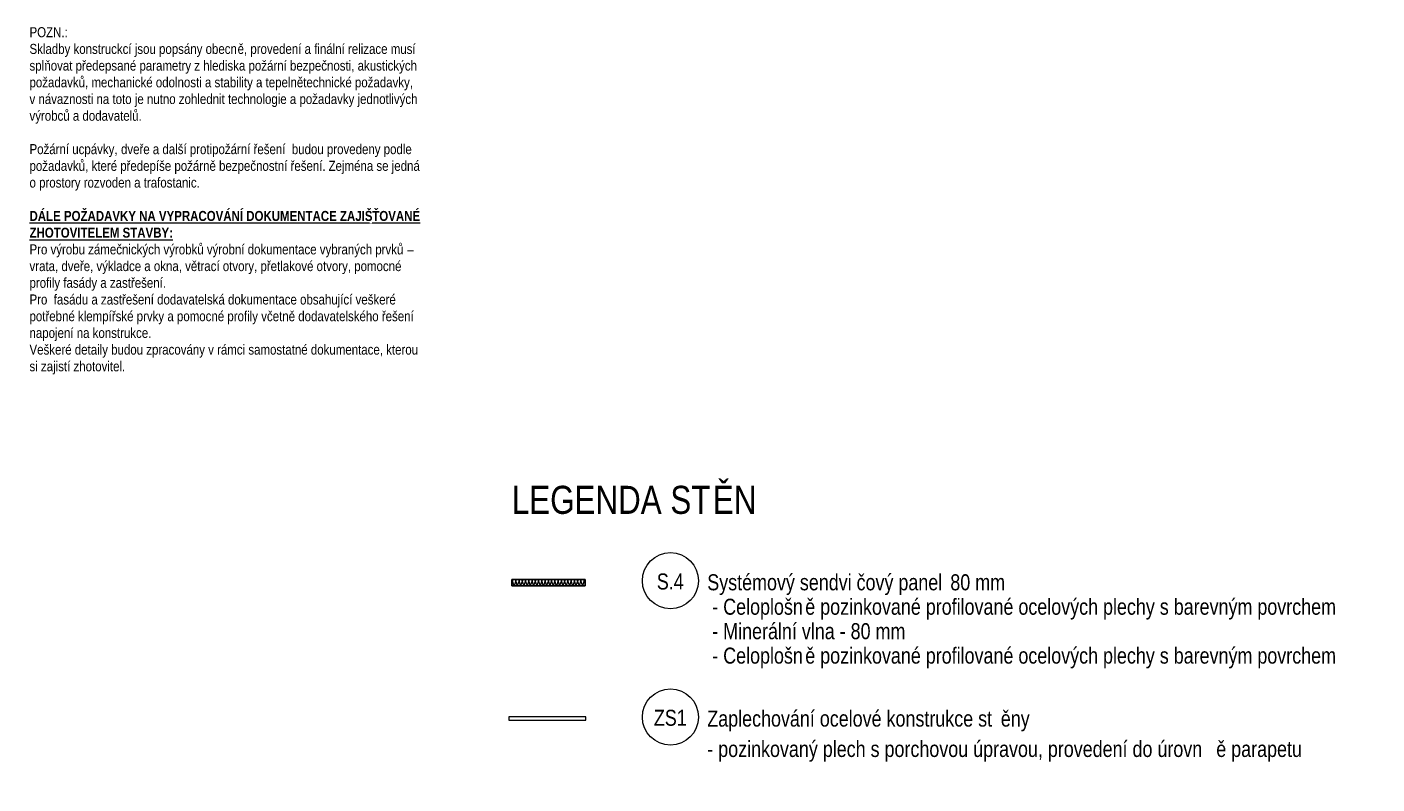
# Model space of a CAD drawing. Header units: millimetres. Extents: x 904 to 73698, y -5904 to 34585.
# Tile 1 of 12: x 904 to 17745, y -5904 to 3537. Entities that reach past the tile are written whole.
import ezdxf

# ---------------------------------------------------------------- set-up
doc = ezdxf.new("R2010")
doc.units = ezdxf.units.MM
for name, color, linetype, lineweight in [('CA_POHHRA18', 9, 'Continuous', 9), ('CA_POHHRA25', 7, 'Continuous', 9), ('CA_REZY', 1, 'Continuous', 25), ('CA_SRAFY', 9, 'Continuous', 25), ('CA_TEXT25', 7, 'Continuous', 9)]:
    doc.layers.add(name, color=color, linetype=linetype, lineweight=lineweight)
doc.styles.add('Arial', font='arial.ttf', dxfattribs={"width": 0.8, "height": 350})
doc.styles.add('Arial Narrow', font='ARIALN.TTF', dxfattribs={"height": 125})
doc.styles.add('Arial Narrow_B', font='ARIALNB.TTF', dxfattribs={"height": 125})
doc.styles.add('Arial_1', font='arial.ttf', dxfattribs={"width": 0.8, "height": 200})

# ---------------------------------------------------------------- blocks, each defined once
blk = doc.blocks.new('Family - ___-2572160-LEGENDA STĚN - ETAPA2 - V8')
at = {"layer": 'CA_SRAFY', "lineweight": 9}
h = blk.add_hatch(dxfattribs=at)
h.set_pattern_fill('FP_1', color=256, angle=-198.43, style=0, pattern_type=2)
h.set_pattern_definition([(341.57, (4.338, -3357.768), (40.64254, 0.0032), [6.096, -283.058, 32.106, 0]), (198.43, (14.498, -3357.768), (40.64254, -0.0032), [6.096, -283.058, 31.648, 0]), (288.43, (4.338, -3357.768), (-20.31297, 101.60858), [96.368, -224.892]), (251.57, (14.498, -3357.768), (-20.31297, -101.60858), [96.368, -224.892])])
h.paths.add_polyline_path([(-448, -3433), (467, -3433), (467, -3353), (-448, -3353)])
at = {"layer": 'CA_REZY'}
for p, q in [((467, -3353), (-448, -3353)), ((-448, -3353), (-448, -3433)), ((467, -3433), (467, -3353)), ((-448, -3433), (467, -3433))]:
    blk.add_line(p, q, dxfattribs=at)
blk = doc.blocks.new('HP_Bublina_obecná_03 - HP_Bublina_obecná_03-434123-LEGENDA STĚN - ETAPA2 - V8')
at = {"layer": 'CA_TEXT25'}
blk.add_circle((1531, -3369), 350, dxfattribs=at)

msp = doc.modelspace()

# ---------------------------------------------------------------- linework, layer by layer
at = {"layer": 'CA_POHHRA18'}
for p, q in [((7876.1, -5068.5), (6916.1, -5068.5)), ((6916.1, -5068.5), (6916.1, -5108.5)), ((6916.1, -5108.5), (7876.1, -5108.5)), ((7876.1, -5108.5), (7876.1, -5068.5))]:
    msp.add_line(p, q, dxfattribs=at)

# ---------------------------------------------------------------- block references
at = {"layer": 'CA_POHHRA25', "lineweight": 13}
msp.add_blockref('Family - ___-2572160-LEGENDA STĚN - ETAPA2 - V8', (7399.8, 0), dxfattribs=at)
at = {"layer": 'CA_TEXT25'}
for p in [(7399.8, 0), (7399.8, -1700)]:
    msp.add_blockref('HP_Bublina_obecná_03 - HP_Bublina_obecná_03-434123-LEGENDA STĚN - ETAPA2 - V8', p, dxfattribs=at)

# ---------------------------------------------------------------- texts
at = {"layer": 'CA_TEXT25', "attachment_point": 1, "bg_fill": 3, "box_fill_scale": 1.25, "bg_fill_color": 256, "bg_fill_true_color": 13158600, "bg_fill_transparency": 0}
for s, insert, char_height, width, style in [('POZN.:', (935, 3535), 125, 581.223, 'Arial Narrow'), ('řešení  budou provedeny podle ', (3729.7, 2076.5), 125, 2437.13, 'Arial Narrow'), (' dveře', (2036.4, 2076.5), 125, 481.012, 'Arial Narrow'), ('LEGENDA ST', (6952, -2185.2), 350, 3039.999, 'Arial')]:
    msp.add_mtext(s, dxfattribs=dict(at, insert=insert, char_height=char_height, width=width, style=style))
at = {"layer": 'CA_TEXT25', "char_height": 200, "attachment_point": 1, "style": 'Arial_1'}
for s, insert, width in [('S.4', (8760.9, -3278.4), 416.877), ('Systémový sendvi', (9390.4, -3288.7), 2257.552), ('čový panel ', (11253.1, -3288.7), 1417.383), ('80 mm', (12422.6, -3288.7), 846.582), ('ě pozinkované profilované ocelových plechy s barevným povrchem ', (10612.8, -3593.5), 8350.377), (' - Celoplošn', (9390.4, -3593.5), 1481.518), (' - Minerální vlna - 80 mm', (9390.4, -3898.3), 3065.653), ('ě pozinkované profilované ocelových plechy s barevným povrchem ', (10612.8, -4203.1), 8350.377), (' - Celoplošn', (9390.4, -4203.1), 1481.518), ('ZS1', (8724.1, -4978.4), 506.666), ('Zaplechování ocelové konstrukce st', (9390.4, -4988.7), 4438.142), ('ěny ', (13052.3, -4988.7), 519.494), ('- pozinkovaný plech s porchovou úpravou, provedení do úrovn', (9390.4, -5367.5), 7696.2), ('ě parapetu ', (15740.4, -5367.5), 1398.143)]:
    msp.add_mtext(s, dxfattribs=dict(at, insert=insert, width=width))

# ---------------------------------------------------------------- next in the draw order: texts
at = {"layer": 'CA_TEXT25', "attachment_point": 1, "bg_fill": 3, "box_fill_scale": 1.25, "bg_fill_color": 256, "bg_fill_true_color": 13158600, "bg_fill_transparency": 0}
for s, insert, char_height, width, style in [('Skladby konstruckcí jsou popsány obecn', (935, 3326.6), 125, 3146.623, 'Arial Narrow'), (' a další protipožární ', (2433.2, 2076.5), 125, 1571.307, 'Arial Narrow'), ('ĚN', (9460.3, -2185.2), 350, 667.004, 'Arial')]:
    msp.add_mtext(s, dxfattribs=dict(at, insert=insert, char_height=char_height, width=width, style=style))

# ---------------------------------------------------------------- next in the draw order: texts
at = {"layer": 'CA_TEXT25', "char_height": 125, "attachment_point": 1, "style": 'Arial Narrow', "bg_fill": 3, "box_fill_scale": 1.25, "bg_fill_color": 256, "bg_fill_true_color": 13158600, "bg_fill_transparency": 0}
for s, insert, width in [('ě, ', (3531.3, 3326.6), 192.405), ('spl', (935, 3118.3), 224.472)]:
    msp.add_mtext(s, dxfattribs=dict(at, insert=insert, width=width))

# ---------------------------------------------------------------- next in the draw order: texts
at = {"layer": 'CA_TEXT25', "insert": (3690, 3326.6), "char_height": 125, "width": 2549.366, "attachment_point": 1, "style": 'Arial Narrow', "bg_fill": 3, "box_fill_scale": 1.25, "bg_fill_color": 256, "bg_fill_true_color": 13158600, "bg_fill_transparency": 0}
msp.add_mtext('provedení a finální relizace musí ', dxfattribs=at)

# ---------------------------------------------------------------- next in the draw order: texts
at = {"layer": 'CA_TEXT25', "insert": (1120.2, 3118.3), "char_height": 125, "width": 5683.964, "attachment_point": 1, "style": 'Arial Narrow', "bg_fill": 3, "box_fill_scale": 1.25, "bg_fill_color": 256, "bg_fill_true_color": 13158600, "bg_fill_transparency": 0}
msp.add_mtext('ňovat předepsané parametry z hlediska požární bezpečnosti, akustických ', dxfattribs=at)

# ---------------------------------------------------------------- next in the draw order: texts
at = {"layer": 'CA_TEXT25', "insert": (935, 2909.9), "char_height": 125, "width": 5868.352, "attachment_point": 1, "style": 'Arial Narrow', "bg_fill": 3, "box_fill_scale": 1.25, "bg_fill_color": 256, "bg_fill_true_color": 13158600, "bg_fill_transparency": 0}
msp.add_mtext('požadavků, mechanické odolnosti a stability a tepelnětechnické požadavky, ', dxfattribs=at)

# ---------------------------------------------------------------- next in the draw order: texts
at = {"layer": 'CA_TEXT25', "insert": (935, 2701.6), "char_height": 125, "width": 5908.437, "attachment_point": 1, "style": 'Arial Narrow', "bg_fill": 3, "box_fill_scale": 1.25, "bg_fill_color": 256, "bg_fill_true_color": 13158600, "bg_fill_transparency": 0}
msp.add_mtext('v návaznosti na toto je nutno zohlednit technologie a požadavky jednotlivých ', dxfattribs=at)

# ---------------------------------------------------------------- next in the draw order: texts
at = {"layer": 'CA_TEXT25', "insert": (935, 2493.2), "char_height": 125, "width": 1747.679, "attachment_point": 1, "style": 'Arial Narrow', "bg_fill": 3, "box_fill_scale": 1.25, "bg_fill_color": 256, "bg_fill_true_color": 13158600, "bg_fill_transparency": 0}
msp.add_mtext('výrobců a dodavatelů. ', dxfattribs=at)

# ---------------------------------------------------------------- next in the draw order: texts
at = {"layer": 'CA_TEXT25', "insert": (935, 2076.5), "char_height": 125, "width": 1334.81, "attachment_point": 1, "style": 'Arial Narrow', "bg_fill": 3, "box_fill_scale": 1.25, "bg_fill_color": 256, "bg_fill_true_color": 13158600, "bg_fill_transparency": 0}
msp.add_mtext('Požární ucpávky,', dxfattribs=at)

# ---------------------------------------------------------------- next in the draw order: texts
at = {"layer": 'CA_TEXT25', "insert": (935, 1868.1), "char_height": 125, "width": 841.772, "attachment_point": 1, "style": 'Arial Narrow', "bg_fill": 3, "box_fill_scale": 1.25, "bg_fill_color": 256, "bg_fill_true_color": 13158600, "bg_fill_transparency": 0}
msp.add_mtext('požadavků', dxfattribs=at)

# ---------------------------------------------------------------- next in the draw order: texts
at = {"layer": 'CA_TEXT25', "insert": (1629.6, 1868.1), "char_height": 125, "width": 625.316, "attachment_point": 1, "style": 'Arial Narrow', "bg_fill": 3, "box_fill_scale": 1.25, "bg_fill_color": 256, "bg_fill_true_color": 13158600, "bg_fill_transparency": 0}
msp.add_mtext(', které p', dxfattribs=at)

# ---------------------------------------------------------------- next in the draw order: texts
at = {"layer": 'CA_TEXT25', "insert": (2145.5, 1868.1), "char_height": 125, "width": 3006.328, "attachment_point": 1, "style": 'Arial Narrow', "bg_fill": 3, "box_fill_scale": 1.25, "bg_fill_color": 256, "bg_fill_true_color": 13158600, "bg_fill_transparency": 0}
msp.add_mtext('ředepíše požárně bezpečnostní řešení.', dxfattribs=at)

# ---------------------------------------------------------------- next in the draw order: texts
at = {"layer": 'CA_TEXT25', "char_height": 125, "attachment_point": 1, "style": 'Arial Narrow', "bg_fill": 3, "box_fill_scale": 1.25, "bg_fill_color": 256, "bg_fill_true_color": 13158600, "bg_fill_transparency": 0}
for s, insert, width in [(' Zejména se jedná ', (4626, 1868.1), 1435.021), ('o prostory rozvoden a trafostanic.', (935, 1659.8), 2573.417)]:
    msp.add_mtext(s, dxfattribs=dict(at, insert=insert, width=width))

# ---------------------------------------------------------------- next in the draw order: texts
at = {"layer": 'CA_TEXT25', "insert": (935, 1243), "char_height": 125, "width": 5182.91, "attachment_point": 1, "style": 'Arial Narrow_B', "bg_fill": 3, "box_fill_scale": 1.25, "bg_fill_color": 256, "bg_fill_true_color": 13158600, "bg_fill_transparency": 0}
msp.add_mtext('\\LDÁLE POŽADAVKY NA VYPRACOVÁNÍ DOKUMENTACE ZAJIŠ', dxfattribs=at)

# ---------------------------------------------------------------- next in the draw order: texts
at = {"layer": 'CA_TEXT25', "char_height": 125, "attachment_point": 1, "style": 'Arial Narrow_B', "bg_fill": 3, "box_fill_scale": 1.25, "bg_fill_color": 256, "bg_fill_true_color": 13158600, "bg_fill_transparency": 0}
for s, insert, width in [('\\LŤOVANÉ ', (5211.4, 1243), 725.527), ('\\LZHOTOVITELEM STAVBY:', (935, 1034.7), 2180.59)]:
    msp.add_mtext(s, dxfattribs=dict(at, insert=insert, width=width))

# ---------------------------------------------------------------- next in the draw order: texts
at = {"layer": 'CA_TEXT25', "insert": (935, 826.3), "char_height": 125, "width": 5712.023, "attachment_point": 1, "style": 'Arial Narrow', "bg_fill": 3, "box_fill_scale": 1.25, "bg_fill_color": 256, "bg_fill_true_color": 13158600, "bg_fill_transparency": 0}
msp.add_mtext('Pro výrobu zámečnických výrobků výrobní dokumentace vybraných prvků ', dxfattribs=at)

# ---------------------------------------------------------------- next in the draw order: texts
at = {"layer": 'CA_TEXT25', "char_height": 125, "attachment_point": 1, "style": 'Arial Narrow', "bg_fill": 3, "box_fill_scale": 1.25, "bg_fill_color": 256, "bg_fill_true_color": 13158600, "bg_fill_transparency": 0}
for s, insert, width in [('\\fArial Narrow|b0|i0|c238|p34|;–', (5647.9, 826.3), 96.202), ('vrata, dve', (935, 618), 761.603)]:
    msp.add_mtext(s, dxfattribs=dict(at, insert=insert, width=width))

# ---------------------------------------------------------------- next in the draw order: texts
for s, insert, width in [('\\fArial Narrow|b0|i0|c238|p34|; ', (5727.3, 826.3), 48.101), ('ře, výkladce a okna, větrací otvory, přetlakové otvory, pomocné ', (1563.4, 618), 4914.344)]:
    msp.add_mtext(s, dxfattribs=dict(at, insert=insert, width=width))

# ---------------------------------------------------------------- next in the draw order: texts
at = {"layer": 'CA_TEXT25', "insert": (935, 409.6), "char_height": 125, "width": 2068.354, "attachment_point": 1, "style": 'Arial Narrow', "bg_fill": 3, "box_fill_scale": 1.25, "bg_fill_color": 256, "bg_fill_true_color": 13158600, "bg_fill_transparency": 0}
msp.add_mtext('profily fasády a zastřešení.', dxfattribs=at)

# ---------------------------------------------------------------- next in the draw order: texts
at = {"layer": 'CA_TEXT25', "insert": (935, 201.2), "char_height": 125, "width": 5591.77, "attachment_point": 1, "style": 'Arial Narrow', "bg_fill": 3, "box_fill_scale": 1.25, "bg_fill_color": 256, "bg_fill_true_color": 13158600, "bg_fill_transparency": 0}
msp.add_mtext('Pro  fasádu a zastřešení dodavatelská dokumentace obsahující veškeré ', dxfattribs=at)

# ---------------------------------------------------------------- next in the draw order: texts
at = {"layer": 'CA_TEXT25', "char_height": 125, "attachment_point": 1, "style": 'Arial Narrow', "bg_fill": 3, "box_fill_scale": 1.25, "bg_fill_color": 256, "bg_fill_true_color": 13158600, "bg_fill_transparency": 0}
for s, insert, width in [('potřebné klempířské prvky', (935, -7.1), 2036.286), (' včetně dodavatelského řešení ', (3785.9, -7.1), 2405.063)]:
    msp.add_mtext(s, dxfattribs=dict(at, insert=insert, width=width))

# ---------------------------------------------------------------- next in the draw order: texts
for s, insert, width in [(' a pomocné profily', (2615.1, -7.1), 1418.987), ('napojení na konstrukce', (935, -215.5), 1795.78), ('\\fArial Narrow|b0|i0|c238|p34|;.', (2416.7, -215.5), 48.101)]:
    msp.add_mtext(s, dxfattribs=dict(at, insert=insert, width=width))

# ---------------------------------------------------------------- next in the draw order: texts
at = {"layer": 'CA_TEXT25', "insert": (935, -423.8), "char_height": 125, "width": 5908.437, "attachment_point": 1, "style": 'Arial Narrow', "bg_fill": 3, "box_fill_scale": 1.25, "bg_fill_color": 256, "bg_fill_true_color": 13158600, "bg_fill_transparency": 0}
msp.add_mtext('Veškeré detaily budou zpracovány v rámci samostatné dokumentace, kterou ', dxfattribs=at)

# ---------------------------------------------------------------- next in the draw order: texts
at = {"layer": 'CA_TEXT25', "insert": (935, -632.2), "char_height": 125, "width": 1459.071, "attachment_point": 1, "style": 'Arial Narrow', "bg_fill": 3, "box_fill_scale": 1.25, "bg_fill_color": 256, "bg_fill_true_color": 13158600, "bg_fill_transparency": 0}
msp.add_mtext('si zajistí zhotovitel.', dxfattribs=at)

doc.saveas('drawing.dxf')
